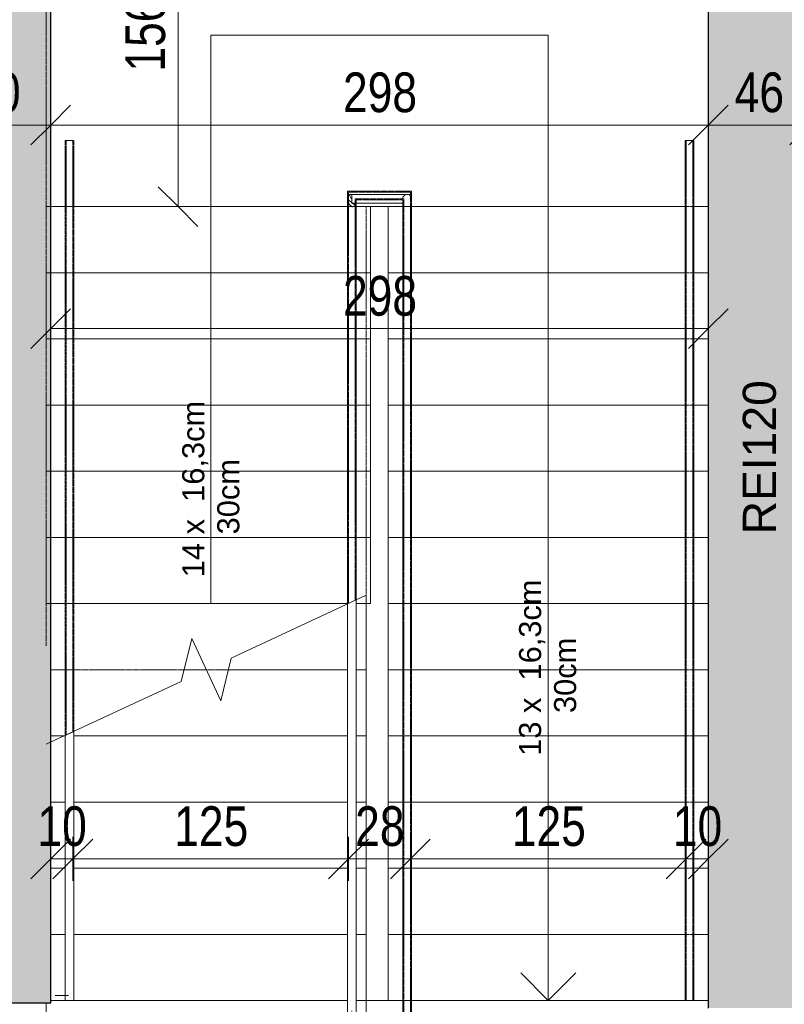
# Model space of a CAD drawing. Header units: centimetres. Extents: x 14786 to 20326, y -10865 to -8494.
# Tile 11 of 23: x 16483 to 16829, y -9397 to -8951. Entities that reach past the tile are written whole.
import ezdxf

# ---------------------------------------------------------------- set-up
doc = ezdxf.new("R2010")
doc.units = ezdxf.units.CM
doc.linetypes.add('Ponad', pattern=[0.396875, 0.238125, -0.15875])
for name, color, linetype, lineweight in [('A-ANNO-DIMS', 211, 'Continuous', 9), ('A-ANNO-DIMS-100', 211, 'Continuous', 9), ('A-DETL-THIN', 151, 'Continuous', 9), ('A-FLOR', 192, 'Continuous', 9), ('A-FLOR-HRAL', 11, 'Continuous', 9), ('A-FLOR-HRAL-MBND', 5, 'Ponad', 9), ('A-WALL', 113, 'Continuous', 9), ('A-WALL-PATT', 111, 'Continuous', 25), ('G-ANNO-TEXT', 231, 'Continuous', 9), ('S-STRS', 31, 'Continuous', 9), ('S-STRS-ANNO', 31, 'Continuous', 9), ('S-STRS-MBND', 31, 'Ponad', 9)]:
    doc.layers.add(name, color=color, linetype=linetype, lineweight=lineweight)
doc.styles.add('Arial_1', font='arial.ttf', dxfattribs={"height": 15})
doc.styles.add('Arial_2', font='arial.ttf', dxfattribs={"width": 0.8, "height": 18})
doc.styles.add('Arial_3', font='arial.ttf', dxfattribs={"height": 10})
doc.dimstyles.new('Przekątna_-_1_8_mm_Arial', dxfattribs={"dimscale": 30.48, "dimtxt": 18.364669, "dimasz": 0.590551, "dimexe": 0.328084, "dimexo": 0.0625, "dimgap": 0.016404, "dimtad": 1, "dimdec": 0, "dimdsep": 46, "dimtxsty": 'Arial_2', "dimblk1": 'OBLIQUE', "dimblk2": 'OBLIQUE', "dimsah": 1, "dimcen": 0.09, "dimazin": 0, "dimtfac": 1, "dimtdec": 4, "dimtix": 1, "dimtmove": 0, "dimatfit": 3, "dimfxl": 0.328084, "dimfxlon": 1, "dimtvp": 1, "dimtolj": 1, "dimtzin": 0, "dimarcsym": 2})

# ---------------------------------------------------------------- blocks, each defined once
blk = doc.blocks.new('Poręcz - Poręcz-703287-3_Poziom parteru')
at = {"layer": 'A-FLOR-HRAL-MBND'}
for p, q in [((16631.58, -9029.17), (16659.66, -9029.17)), ((16631.58, -9035.71), (16631.58, -9029.17)), ((16631.58, -9029.17), (16659.66, -9029.17)), ((16631.58, -9035.71), (16631.58, -9029.17)), ((16631.58, -9029.17), (16659.66, -9029.17)), ((16631.58, -9035.71), (16631.58, -9029.17)), ((16631.58, -9029.17), (16659.66, -9029.17)), ((16631.58, -9035.71), (16631.58, -9029.17)), ((16659.66, -9029.17), (16659.66, -9395.71)), ((16659.66, -9029.17), (16659.66, -9395.71)), ((16659.66, -9029.17), (16659.66, -9395.71)), ((16659.66, -9029.17), (16659.66, -9395.71)), ((16631.58, -9215.66), (16631.58, -9035.71)), ((16631.58, -9215.66), (16631.58, -9035.71)), ((16631.58, -9215.66), (16631.58, -9035.71)), ((16631.58, -9215.66), (16631.58, -9035.71)), ((16634.58, -9032.17), (16656.66, -9032.17)), ((16634.58, -9035.71), (16634.58, -9032.17)), ((16634.58, -9032.17), (16656.66, -9032.17)), ((16634.58, -9035.71), (16634.58, -9032.17)), ((16634.58, -9032.17), (16656.66, -9032.17)), ((16634.58, -9035.71), (16634.58, -9032.17)), ((16634.58, -9032.17), (16656.66, -9032.17)), ((16634.58, -9035.71), (16634.58, -9032.17)), ((16634.58, -9214.26), (16634.58, -9035.71)), ((16634.58, -9214.26), (16634.58, -9035.71)), ((16634.58, -9214.26), (16634.58, -9035.71)), ((16634.58, -9214.26), (16634.58, -9035.71)), ((16656.66, -9032.17), (16656.66, -9395.71)), ((16656.66, -9032.17), (16656.66, -9395.71)), ((16656.66, -9032.17), (16656.66, -9395.71)), ((16656.66, -9032.17), (16656.66, -9395.71)), ((16656.66, -9395.71), (16656.66, -9426.75)), ((16656.66, -9395.71), (16656.66, -9426.75)), ((16656.66, -9395.71), (16656.66, -9426.75)), ((16656.66, -9395.71), (16656.66, -9426.75)), ((16659.66, -9395.71), (16659.66, -9429.75)), ((16659.66, -9395.71), (16659.66, -9429.75)), ((16659.66, -9395.71), (16659.66, -9429.75)), ((16659.66, -9395.71), (16659.66, -9429.75)), ((16635.62, -9429.75), (16635.62, -9426.75)), ((16656.66, -9426.75), (16635.62, -9426.75)), ((16635.62, -9429.75), (16635.62, -9426.75)), ((16656.66, -9426.75), (16635.62, -9426.75)), ((16635.62, -9429.75), (16635.62, -9426.75)), ((16656.66, -9426.75), (16635.62, -9426.75)), ((16635.62, -9429.75), (16635.62, -9426.75)), ((16656.66, -9426.75), (16635.62, -9426.75)), ((16659.66, -9429.75), (16635.62, -9429.75)), ((16659.66, -9429.75), (16635.62, -9429.75)), ((16659.66, -9429.75), (16635.62, -9429.75)), ((16659.66, -9429.75), (16635.62, -9429.75))]:
    blk.add_line(p, q, dxfattribs=at)
blk = doc.blocks.new('Poręcz - Poręcz-703291-3_Poziom parteru')
at = {"layer": 'A-FLOR-HRAL-MBND'}
for p, q in [((16503.66, -9005.71), (16506.66, -9005.71)), ((16503.66, -9035.71), (16503.66, -9005.71)), ((16503.66, -9005.71), (16506.66, -9005.71)), ((16503.66, -9035.71), (16503.66, -9005.71)), ((16503.66, -9005.71), (16506.66, -9005.71)), ((16503.66, -9035.71), (16503.66, -9005.71)), ((16503.66, -9005.71), (16506.66, -9005.71)), ((16503.66, -9035.71), (16503.66, -9005.71)), ((16506.66, -9035.71), (16506.66, -9005.71)), ((16506.66, -9035.71), (16506.66, -9005.71)), ((16506.66, -9035.71), (16506.66, -9005.71)), ((16506.66, -9035.71), (16506.66, -9005.71)), ((16503.66, -9275.31), (16503.66, -9035.71)), ((16503.66, -9275.31), (16503.66, -9035.71)), ((16503.66, -9275.31), (16503.66, -9035.71)), ((16503.66, -9275.31), (16503.66, -9035.71)), ((16506.66, -9273.91), (16506.66, -9035.71)), ((16506.66, -9273.91), (16506.66, -9035.71)), ((16506.66, -9273.91), (16506.66, -9035.71)), ((16506.66, -9273.91), (16506.66, -9035.71))]:
    blk.add_line(p, q, dxfattribs=at)
blk = doc.blocks.new('Typ poręczy górnej - Górna poręcz_wewnętrzny_-703303-3_Poziom parteru')
at = {"layer": 'A-FLOR-HRAL'}
for p, q in [((16631.08, -9396.3), (16631.08, -9425.71)), ((16635.08, -9425.71), (16635.08, -9396.3)), ((16632.87, -9400.46), (16633.29, -9400.46))]:
    blk.add_line(p, q, dxfattribs=at)
at = {"layer": 'A-FLOR-HRAL', "flags": 128}
blk.add_lwpolyline([(16633.29, -9425.71), (16633.08, -9425.71), (16632.88, -9425.71)], dxfattribs=at)
blk = doc.blocks.new('Typ poręczy górnej - Górna poręcz_wewnętrzny_-V14-3_Poziom parteru')
at = {"layer": 'A-FLOR-HRAL', "linetype": 'Ponad'}
for p, q in [((16631.08, -9028.67), (16660.16, -9028.67)), ((16631.08, -9035.71), (16631.08, -9028.67)), ((16660.16, -9028.67), (16660.16, -9395.71)), ((16631.08, -9215.89), (16631.08, -9035.71)), ((16635.08, -9032.67), (16656.16, -9032.67)), ((16635.08, -9035.71), (16635.08, -9032.67)), ((16635.08, -9214.02), (16635.08, -9035.71)), ((16656.16, -9032.67), (16656.16, -9395.71)), ((16656.16, -9395.71), (16656.16, -9426.25)), ((16660.16, -9395.71), (16660.16, -9430.25)), ((16635.62, -9430.25), (16635.62, -9426.25)), ((16656.16, -9426.25), (16635.62, -9426.25)), ((16660.16, -9430.25), (16635.62, -9430.25))]:
    blk.add_line(p, q, dxfattribs=at)
at = {"layer": 'A-FLOR-HRAL'}
for p, q in [((16635.08, -9214.02), (16631.08, -9215.89)), ((16635.08, -9425.71), (16635.08, -9214.02)), ((16631.08, -9425.71), (16631.08, -9215.89)), ((16631.08, -9425.71), (16635.08, -9425.71))]:
    blk.add_line(p, q, dxfattribs=at)
blk = doc.blocks.new('Typ poręczy górnej - Górna poręcz_wewnętrzny_-703317-3_Poziom parteru')
at = {"layer": 'A-FLOR-HRAL', "linetype": 'Ponad'}
for p, q in [((16503.16, -9005.71), (16507.16, -9005.71)), ((16503.16, -9035.71), (16503.16, -9005.71)), ((16507.16, -9035.71), (16507.16, -9005.71)), ((16503.16, -9275.54), (16503.16, -9035.71)), ((16507.16, -9273.67), (16507.16, -9035.71))]:
    blk.add_line(p, q, dxfattribs=at)
at = {"layer": 'A-FLOR-HRAL'}
for p, q in [((16507.16, -9273.67), (16503.16, -9275.54)), ((16503.16, -9395.71), (16503.16, -9275.54)), ((16507.16, -9395.71), (16507.16, -9273.67)), ((16503.16, -9395.71), (16507.16, -9395.71))]:
    blk.add_line(p, q, dxfattribs=at)
blk = doc.blocks.new('Poręcz - Poręcz-704087-3_Poziom parteru')
at = {"layer": 'A-FLOR-HRAL'}
for p, q in [((16631.58, -9030.67), (16632.1, -9030.67)), ((16631.58, -9032.81), (16631.58, -9030.67)), ((16634.58, -9035.44), (16634.58, -9034.17))]:
    blk.add_line(p, q, dxfattribs=at)
blk = doc.blocks.new('Typ poręczy górnej - Górna poręcz_wewnętrzny_-704103-3_Poziom parteru')
at = {"layer": 'A-FLOR-HRAL'}
for p, q in [((16658.16, -9030.17), (16632.29, -9030.17)), ((16631.08, -9033), (16631.08, -9215.71)), ((16635.8, -9034.17), (16656.16, -9034.17)), ((16656.16, -9032.17), (16656.16, -9395.71)), ((16660.16, -9395.71), (16660.16, -9032.17)), ((16635.08, -9214.02), (16635.08, -9036.5))]:
    blk.add_line(p, q, dxfattribs=at)
at = {"layer": 'A-FLOR-HRAL', "flags": 128}
for points in [[(16633.29, -9032.41), (16633.08, -9032.17), (16632.66, -9031.66), (16632.34, -9031.17), (16632.13, -9030.76), (16632.05, -9030.44), (16632.1, -9030.24), (16632.29, -9030.17)], [(16658.16, -9030.17), (16657.64, -9030.24), (16657.16, -9030.44), (16656.75, -9030.76), (16656.43, -9031.17), (16656.23, -9031.66), (16656.16, -9032.17)], [(16656.16, -9032.17), (16656.23, -9031.66), (16656.43, -9031.17), (16656.75, -9030.76), (16657.16, -9030.44), (16657.64, -9030.24), (16658.16, -9030.17), (16658.68, -9030.24), (16659.16, -9030.44), (16659.58, -9030.76)], [(16659.58, -9030.76), (16659.16, -9030.44), (16658.68, -9030.24), (16658.16, -9030.17)], [(16633.08, -9033.79), (16632.56, -9033.37), (16632.08, -9033.04), (16631.67, -9032.83), (16631.35, -9032.75), (16631.15, -9032.81), (16631.08, -9033)], [(16631.08, -9033), (16631.15, -9033.31), (16631.35, -9033.72), (16631.67, -9034.19), (16632.08, -9034.71), (16632.56, -9035.23), (16633.08, -9035.71), (16633.29, -9035.89)], [(16634.77, -9035.72), (16634.5, -9035.31), (16634.08, -9034.79), (16633.6, -9034.27)], [(16658.37, -9395.71), (16658.16, -9395.71), (16657.96, -9395.71)]]:
    blk.add_lwpolyline(points, dxfattribs=at)
blk = doc.blocks.new('Typ poręczy górnej - Górna poręcz_wewnętrzny_-V15-3_Poziom parteru')
at = {"layer": 'A-FLOR-HRAL'}
for p, q in [((16633.08, -9030.17), (16633.08, -9034.17)), ((16633.08, -9030.17), (16660.16, -9030.17)), ((16660.16, -9030.17), (16660.16, -9395.71)), ((16631.08, -9035.71), (16635.08, -9035.71)), ((16631.08, -9215.71), (16631.08, -9035.71)), ((16633.08, -9034.17), (16656.16, -9034.17)), ((16635.08, -9214.02), (16635.08, -9035.71)), ((16656.16, -9034.17), (16656.16, -9395.71)), ((16631.08, -9215.71), (16631.46, -9215.71)), ((16660.16, -9395.71), (16656.16, -9395.71))]:
    blk.add_line(p, q, dxfattribs=at)
blk = doc.blocks.new('Typ poręczy górnej - Górna poręcz_wewnętrzny_-704117-3_Poziom parteru')
at = {"layer": 'A-FLOR-HRAL'}
for p, q in [((16784.08, -9005.71), (16784.08, -9036.68)), ((16788.08, -9036.68), (16788.08, -9005.71)), ((16784.08, -9036.68), (16784.08, -9395.71)), ((16788.08, -9395.71), (16788.08, -9036.68))]:
    blk.add_line(p, q, dxfattribs=at)
at = {"layer": 'A-FLOR-HRAL', "flags": 128}
for points in [[(16785.88, -9005.71), (16786.08, -9005.71), (16786.29, -9005.71)], [(16786.29, -9395.71), (16786.08, -9395.71), (16785.88, -9395.71)]]:
    blk.add_lwpolyline(points, dxfattribs=at)
blk = doc.blocks.new('Typ poręczy górnej - Górna poręcz_wewnętrzny_-V16-3_Poziom parteru')
at = {"layer": 'A-FLOR-HRAL'}
for p, q in [((16788.08, -9005.71), (16784.08, -9005.71)), ((16784.08, -9005.71), (16784.08, -9395.71)), ((16788.08, -9005.71), (16788.08, -9395.71)), ((16788.08, -9395.71), (16784.08, -9395.71))]:
    blk.add_line(p, q, dxfattribs=at)
blk = doc.blocks.new('Poręcz - Poręcz-712260-3_Poziom parteru')
at = {"layer": 'A-FLOR-HRAL-MBND'}
for p, q in [((16784.58, -9005.71), (16784.58, -9035.71)), ((16784.58, -9005.71), (16784.58, -9035.71)), ((16784.58, -9005.71), (16784.58, -9035.71)), ((16784.58, -9005.71), (16784.58, -9035.71)), ((16787.58, -9005.71), (16787.58, -9035.71)), ((16787.58, -9005.71), (16787.58, -9035.71)), ((16787.58, -9005.71), (16787.58, -9035.71)), ((16787.58, -9005.71), (16787.58, -9035.71)), ((16784.58, -9035.71), (16784.58, -9395.71)), ((16784.58, -9035.71), (16784.58, -9395.71)), ((16784.58, -9035.71), (16784.58, -9395.71)), ((16784.58, -9035.71), (16784.58, -9395.71)), ((16787.58, -9035.71), (16787.58, -9395.71)), ((16787.58, -9035.71), (16787.58, -9395.71)), ((16787.58, -9035.71), (16787.58, -9395.71)), ((16787.58, -9035.71), (16787.58, -9395.71)), ((16787.58, -9395.71), (16784.58, -9395.71)), ((16787.58, -9395.71), (16784.58, -9395.71)), ((16787.58, -9395.71), (16784.58, -9395.71)), ((16787.58, -9395.71), (16784.58, -9395.71))]:
    blk.add_line(p, q, dxfattribs=at)
blk = doc.blocks.new('DIMBLOCK22-3_Poziom parteru')
at = {"layer": 'A-ANNO-DIMS-100'}
for p, q in [((16446.62, -8998.76), (16446.62, -8988.76)), ((16446.62, -8998.76), (16455.62, -8989.76)), ((16496.62, -8998.76), (16496.62, -8988.76)), ((16496.62, -8998.76), (16505.62, -8989.76)), ((16446.62, -8998.76), (16437.62, -9007.76)), ((16446.62, -8998.76), (16496.62, -8998.76)), ((16446.62, -8998.76), (16446.62, -9008.76)), ((16496.62, -8998.76), (16487.62, -9007.76)), ((16496.62, -8998.76), (16496.62, -9008.76))]:
    blk.add_line(p, q, dxfattribs=at)
at = {"layer": 'A-ANNO-DIMS-100', "color": 0, "insert": (16460.6, -8974.89), "char_height": 18, "width": 26.4451, "attachment_point": 1, "line_spacing_factor": 0.941778, "style": 'Arial_2'}
blk.add_mtext('50', dxfattribs=at)
blk = doc.blocks.new('_Oblique')
at = {"color": 0, "linetype": 'ByBlock', "lineweight": -2}
blk.add_line((-0.5, -0.5), (0.5, 0.5), dxfattribs=at)
blk = doc.blocks.new('DIMBLOCK23-3_Poziom parteru')
at = {"layer": 'A-ANNO-DIMS-100'}
for p, q in [((16496.62, -8998.76), (16496.62, -8988.76)), ((16496.62, -8998.76), (16505.62, -8989.76)), ((16794.62, -8998.76), (16794.62, -8988.76)), ((16794.62, -8998.76), (16803.62, -8989.76)), ((16496.62, -8998.76), (16487.62, -9007.76)), ((16496.62, -8998.76), (16794.62, -8998.76)), ((16496.62, -8998.76), (16496.62, -9008.76)), ((16794.62, -8998.76), (16785.62, -9007.76)), ((16794.62, -8998.76), (16794.62, -9008.76))]:
    blk.add_line(p, q, dxfattribs=at)
at = {"layer": 'A-ANNO-DIMS-100', "color": 0, "insert": (16629.09, -8974.89), "char_height": 18, "width": 39.6677, "attachment_point": 1, "line_spacing_factor": 0.941778, "style": 'Arial_2'}
blk.add_mtext('298', dxfattribs=at)
blk = doc.blocks.new('DIMBLOCK24-3_Poziom parteru')
at = {"layer": 'A-ANNO-DIMS-100'}
for p, q in [((16794.62, -8998.76), (16794.62, -8988.76)), ((16794.62, -8998.76), (16803.62, -8989.76)), ((16840.62, -8998.76), (16840.62, -8988.76)), ((16840.62, -8998.76), (16849.62, -8989.76)), ((16794.62, -8998.76), (16785.62, -9007.76)), ((16794.62, -8998.76), (16840.62, -8998.76)), ((16794.62, -8998.76), (16794.62, -9008.76)), ((16840.62, -8998.76), (16831.62, -9007.76)), ((16840.62, -8998.76), (16840.62, -9008.76))]:
    blk.add_line(p, q, dxfattribs=at)
at = {"layer": 'A-ANNO-DIMS-100', "color": 0, "insert": (16806.6, -8974.89), "char_height": 18, "width": 26.4451, "attachment_point": 1, "line_spacing_factor": 0.941778, "style": 'Arial_2'}
blk.add_mtext('46', dxfattribs=at)
blk = doc.blocks.new('DIMBLOCK197-3_Poziom parteru')
at = {"layer": 'A-ANNO-DIMS-100'}
for p, q in [((16496.62, -9091.03), (16496.62, -9081.03)), ((16496.62, -9091.03), (16505.62, -9082.03)), ((16794.62, -9091.03), (16794.62, -9081.03)), ((16794.62, -9091.03), (16803.62, -9082.03)), ((16496.62, -9091.03), (16487.62, -9100.03)), ((16496.62, -9091.03), (16794.62, -9091.03)), ((16496.62, -9091.03), (16496.62, -9101.03)), ((16794.62, -9091.03), (16785.62, -9100.03)), ((16794.62, -9091.03), (16794.62, -9101.03))]:
    blk.add_line(p, q, dxfattribs=at)
at = {"layer": 'A-ANNO-DIMS-100', "color": 0, "insert": (16629.09, -9067.16), "char_height": 18, "width": 39.6677, "attachment_point": 1, "line_spacing_factor": 0.941778, "style": 'Arial_2'}
blk.add_mtext('298', dxfattribs=at)
blk = doc.blocks.new('DIMBLOCK198-3_Poziom parteru')
at = {"layer": 'A-ANNO-DIMS-100'}
for p, q in [((16496.62, -9331.48), (16496.62, -9321.48)), ((16506.66, -9331.48), (16506.66, -9321.48)), ((16496.62, -9331.48), (16505.62, -9322.48)), ((16506.66, -9331.48), (16515.66, -9322.48)), ((16496.62, -9331.48), (16487.62, -9340.48)), ((16496.62, -9331.48), (16506.66, -9331.48)), ((16496.62, -9331.48), (16496.62, -9341.48)), ((16506.66, -9331.48), (16497.66, -9340.48)), ((16506.66, -9331.48), (16506.66, -9341.48))]:
    blk.add_line(p, q, dxfattribs=at)
at = {"layer": 'A-ANNO-DIMS-100', "color": 0, "insert": (16490.62, -9307.62), "char_height": 18, "width": 26.4451, "attachment_point": 1, "line_spacing_factor": 0.941778, "style": 'Arial_2'}
blk.add_mtext('10', dxfattribs=at)
blk = doc.blocks.new('DIMBLOCK199-3_Poziom parteru')
at = {"layer": 'A-ANNO-DIMS-100'}
for p, q in [((16506.66, -9331.48), (16506.66, -9321.48)), ((16631.58, -9331.48), (16631.58, -9321.48)), ((16506.66, -9331.48), (16515.66, -9322.48)), ((16631.58, -9331.48), (16640.58, -9322.48)), ((16506.66, -9331.48), (16497.66, -9340.48)), ((16506.66, -9331.48), (16631.58, -9331.48)), ((16506.66, -9331.48), (16506.66, -9341.48)), ((16631.58, -9331.48), (16622.58, -9340.48)), ((16631.58, -9331.48), (16631.58, -9341.48))]:
    blk.add_line(p, q, dxfattribs=at)
at = {"layer": 'A-ANNO-DIMS-100', "color": 0, "insert": (16552.59, -9307.62), "char_height": 18, "width": 39.6677, "attachment_point": 1, "line_spacing_factor": 0.941778, "style": 'Arial_2'}
blk.add_mtext('125', dxfattribs=at)
blk = doc.blocks.new('DIMBLOCK200-3_Poziom parteru')
at = {"layer": 'A-ANNO-DIMS-100'}
for p, q in [((16631.58, -9331.48), (16631.58, -9321.48)), ((16659.66, -9331.48), (16659.66, -9321.48)), ((16631.58, -9331.48), (16640.58, -9322.48)), ((16659.66, -9331.48), (16668.66, -9322.48)), ((16631.58, -9331.48), (16622.58, -9340.48)), ((16631.58, -9331.48), (16659.66, -9331.48)), ((16631.58, -9331.48), (16631.58, -9341.48)), ((16659.66, -9331.48), (16650.66, -9340.48)), ((16659.66, -9331.48), (16659.66, -9341.48))]:
    blk.add_line(p, q, dxfattribs=at)
at = {"layer": 'A-ANNO-DIMS-100', "color": 0, "insert": (16634.6, -9307.62), "char_height": 18, "width": 26.4451, "attachment_point": 1, "line_spacing_factor": 0.941778, "style": 'Arial_2'}
blk.add_mtext('28', dxfattribs=at)
blk = doc.blocks.new('DIMBLOCK201-3_Poziom parteru')
at = {"layer": 'A-ANNO-DIMS-100'}
for p, q in [((16659.66, -9331.48), (16659.66, -9321.48)), ((16784.58, -9331.48), (16784.58, -9321.48)), ((16659.66, -9331.48), (16668.66, -9322.48)), ((16784.58, -9331.48), (16793.58, -9322.48)), ((16659.66, -9331.48), (16650.66, -9340.48)), ((16659.66, -9331.48), (16784.58, -9331.48)), ((16659.66, -9331.48), (16659.66, -9341.48)), ((16784.58, -9331.48), (16775.58, -9340.48)), ((16784.58, -9331.48), (16784.58, -9341.48))]:
    blk.add_line(p, q, dxfattribs=at)
at = {"layer": 'A-ANNO-DIMS-100', "color": 0, "insert": (16705.59, -9307.62), "char_height": 18, "width": 39.6677, "attachment_point": 1, "line_spacing_factor": 0.941778, "style": 'Arial_2'}
blk.add_mtext('125', dxfattribs=at)
blk = doc.blocks.new('DIMBLOCK202-3_Poziom parteru')
at = {"layer": 'A-ANNO-DIMS-100'}
for p, q in [((16784.58, -9331.48), (16784.58, -9321.48)), ((16794.62, -9331.48), (16794.62, -9321.48)), ((16784.58, -9331.48), (16793.58, -9322.48)), ((16794.62, -9331.48), (16803.62, -9322.48)), ((16784.58, -9331.48), (16775.58, -9340.48)), ((16784.58, -9331.48), (16794.62, -9331.48)), ((16784.58, -9331.48), (16784.58, -9341.48)), ((16794.62, -9331.48), (16785.62, -9340.48)), ((16794.62, -9331.48), (16794.62, -9341.48))]:
    blk.add_line(p, q, dxfattribs=at)
at = {"layer": 'A-ANNO-DIMS-100', "color": 0, "insert": (16778.58, -9307.62), "char_height": 18, "width": 26.4451, "attachment_point": 1, "line_spacing_factor": 0.941778, "style": 'Arial_2'}
blk.add_mtext('10', dxfattribs=at)
blk = doc.blocks.new('DIMBLOCK203-3_Poziom parteru')
at = {"layer": 'A-ANNO-DIMS-100'}
for p, q in [((16554.34, -8880.21), (16545.34, -8871.21)), ((16554.34, -8880.21), (16544.34, -8880.21)), ((16554.34, -9035.71), (16554.34, -8880.21)), ((16554.34, -8880.21), (16563.34, -8889.21)), ((16554.34, -8880.21), (16564.34, -8880.21)), ((16554.34, -9035.71), (16545.34, -9026.71)), ((16554.34, -9035.71), (16544.34, -9035.71)), ((16554.34, -9035.71), (16563.34, -9044.71)), ((16554.34, -9035.71), (16564.34, -9035.71))]:
    blk.add_line(p, q, dxfattribs=at)
at = {"layer": 'A-ANNO-DIMS-100', "color": 0, "insert": (16530.47, -8974.49), "char_height": 18, "width": 39.6677, "attachment_point": 1, "rotation": 90, "line_spacing_factor": 0.941778, "style": 'Arial_2'}
blk.add_mtext('156', dxfattribs=at)

msp = doc.modelspace()

# ---------------------------------------------------------------- hatches: boundary and pattern name
at = {"layer": 'A-WALL-PATT', "lineweight": 9}
msp.add_hatch(color=256, dxfattribs=at).paths.add_polyline_path([(16446.62, -9396.71), (16496.62, -9396.71), (16496.62, -8880.71), (16446.62, -8880.71), (16446.62, -9226.94)])
h = msp.add_hatch(color=256, dxfattribs=at)
h.paths.add_polyline_path([(16810.94, -10415.49), (16840.62, -10415.49), (16840.62, -9559.1), (16794.62, -9559.1), (16794.62, -10415.49)])
h.paths.add_polyline_path([(16834.7, -9399.1), (16840.62, -9399.1), (16840.62, -8917.71), (16794.62, -8917.71), (16794.62, -9399.1), (16829.6, -9399.1)])

# ---------------------------------------------------------------- linework, layer by layer
at = {"layer": 'A-DETL-THIN'}
msp.add_line((16504.62, -9393.49), (16498.62, -9393.49), dxfattribs=at)
at = {"layer": 'A-FLOR'}
for p, q in [((16656.16, -9395.71), (16639.62, -9395.71)), ((16784.08, -9395.71), (16660.16, -9395.71)), ((16794.62, -9395.71), (16788.08, -9395.71))]:
    msp.add_line(p, q, dxfattribs=at)
at = {"layer": 'A-WALL', "lineweight": 25}
for p, q in [((16496.62, -9396.71), (16496.62, -8880.71)), ((16794.62, -8880.71), (16794.62, -9399.1)), ((16446.62, -9396.71), (16496.62, -9396.71))]:
    msp.add_line(p, q, dxfattribs=at)
at = {"layer": 'S-STRS'}
for p, q in [((16496.62, -9035.71), (16631.08, -9035.71)), ((16635.08, -9035.71), (16641.62, -9035.71)), ((16641.62, -9035.71), (16649.62, -9035.71)), ((16641.62, -9065.71), (16641.62, -9035.71)), ((16656.16, -9035.71), (16649.62, -9035.71)), ((16649.62, -9035.71), (16649.62, -9065.71)), ((16784.08, -9035.71), (16660.16, -9035.71)), ((16794.62, -9035.71), (16788.08, -9035.71)), ((16496.62, -9065.71), (16631.08, -9065.71)), ((16635.08, -9065.71), (16641.62, -9065.71)), ((16641.62, -9095.71), (16641.62, -9065.71)), ((16649.62, -9065.71), (16649.62, -9095.71)), ((16656.16, -9065.71), (16649.62, -9065.71)), ((16784.08, -9065.71), (16660.16, -9065.71)), ((16794.62, -9065.71), (16788.08, -9065.71)), ((16496.62, -9095.71), (16631.08, -9095.71)), ((16635.08, -9095.71), (16641.62, -9095.71)), ((16641.62, -9125.71), (16641.62, -9095.71)), ((16649.62, -9095.71), (16649.62, -9125.71)), ((16656.16, -9095.71), (16649.62, -9095.71)), ((16784.08, -9095.71), (16660.16, -9095.71)), ((16794.62, -9095.71), (16788.08, -9095.71)), ((16496.62, -9125.71), (16631.08, -9125.71)), ((16635.08, -9125.71), (16641.62, -9125.71)), ((16641.62, -9155.71), (16641.62, -9125.71)), ((16649.62, -9125.71), (16649.62, -9155.71)), ((16656.16, -9125.71), (16649.62, -9125.71)), ((16784.08, -9125.71), (16660.16, -9125.71)), ((16794.62, -9125.71), (16788.08, -9125.71)), ((16496.62, -9155.71), (16631.08, -9155.71)), ((16635.08, -9155.71), (16641.62, -9155.71)), ((16641.62, -9185.71), (16641.62, -9155.71)), ((16649.62, -9155.71), (16649.62, -9185.71)), ((16656.16, -9155.71), (16649.62, -9155.71)), ((16784.08, -9155.71), (16660.16, -9155.71)), ((16794.62, -9155.71), (16788.08, -9155.71)), ((16496.62, -9185.71), (16631.08, -9185.71)), ((16635.08, -9185.71), (16641.62, -9185.71)), ((16641.62, -9215.71), (16641.62, -9185.71)), ((16649.62, -9185.71), (16649.62, -9215.71)), ((16656.16, -9185.71), (16649.62, -9185.71)), ((16784.08, -9185.71), (16660.16, -9185.71)), ((16794.62, -9185.71), (16788.08, -9185.71)), ((16639.62, -9215.71), (16639.62, -9211.91)), ((16496.62, -9215.71), (16631.08, -9215.71)), ((16635.08, -9215.71), (16639.62, -9215.71)), ((16639.62, -9245.71), (16639.62, -9215.71)), ((16639.62, -9215.71), (16641.62, -9215.71)), ((16649.62, -9215.71), (16649.62, -9245.71)), ((16656.16, -9215.71), (16649.62, -9215.71)), ((16784.08, -9215.71), (16660.16, -9215.71)), ((16794.62, -9215.71), (16788.08, -9215.71)), ((16557.08, -9245.71), (16567.12, -9245.71)), ((16577.17, -9245.71), (16631.08, -9245.71)), ((16635.08, -9245.71), (16639.62, -9245.71)), ((16639.62, -9275.71), (16639.62, -9245.71)), ((16649.62, -9245.71), (16649.62, -9275.71)), ((16656.16, -9245.71), (16649.62, -9245.71)), ((16784.08, -9245.71), (16660.16, -9245.71)), ((16794.62, -9245.71), (16788.08, -9245.71)), ((16502.79, -9275.71), (16503.16, -9275.71)), ((16507.16, -9275.71), (16631.08, -9275.71)), ((16635.08, -9275.71), (16639.62, -9275.71)), ((16639.62, -9305.71), (16639.62, -9275.71)), ((16649.62, -9275.71), (16649.62, -9305.71)), ((16656.16, -9275.71), (16649.62, -9275.71)), ((16784.08, -9275.71), (16660.16, -9275.71)), ((16794.62, -9275.71), (16788.08, -9275.71)), ((16496.62, -9305.71), (16503.16, -9305.71)), ((16507.16, -9305.71), (16631.08, -9305.71)), ((16635.08, -9305.71), (16639.62, -9305.71)), ((16639.62, -9335.71), (16639.62, -9305.71)), ((16649.62, -9305.71), (16649.62, -9335.71)), ((16656.16, -9305.71), (16649.62, -9305.71)), ((16784.08, -9305.71), (16660.16, -9305.71)), ((16794.62, -9305.71), (16788.08, -9305.71)), ((16496.62, -9335.71), (16503.16, -9335.71)), ((16507.16, -9335.71), (16631.08, -9335.71)), ((16635.08, -9335.71), (16639.62, -9335.71)), ((16639.62, -9365.71), (16639.62, -9335.71)), ((16649.62, -9335.71), (16649.62, -9365.71)), ((16656.16, -9335.71), (16649.62, -9335.71)), ((16784.08, -9335.71), (16660.16, -9335.71)), ((16794.62, -9335.71), (16788.08, -9335.71)), ((16496.62, -9365.71), (16503.16, -9365.71)), ((16507.16, -9365.71), (16631.08, -9365.71)), ((16635.08, -9365.71), (16639.62, -9365.71)), ((16639.62, -9395.71), (16639.62, -9365.71)), ((16649.62, -9365.71), (16649.62, -9395.71)), ((16656.16, -9365.71), (16649.62, -9365.71)), ((16784.08, -9365.71), (16660.16, -9365.71)), ((16794.62, -9365.71), (16788.08, -9365.71)), ((16494.62, -9425.71), (16494.62, -9396.71)), ((16496.62, -9395.71), (16503.16, -9395.71)), ((16507.16, -9395.71), (16631.08, -9395.71)), ((16635.08, -9395.71), (16639.62, -9395.71)), ((16639.62, -9425.71), (16639.62, -9395.71)), ((16656.16, -9395.71), (16649.62, -9395.71)), ((16784.08, -9395.71), (16660.16, -9395.71)), ((16794.62, -9395.71), (16788.08, -9395.71))]:
    msp.add_line(p, q, dxfattribs=at)
at = {"layer": 'S-STRS', "linetype": 'Ponad'}
for p, q in [((16496.62, -9035.71), (16631.08, -9035.71)), ((16635.08, -9035.71), (16641.62, -9035.71)), ((16656.16, -9035.71), (16649.62, -9035.71)), ((16784.08, -9035.71), (16660.16, -9035.71)), ((16794.62, -9035.71), (16788.08, -9035.71)), ((16496.62, -9065.71), (16631.08, -9065.71)), ((16635.08, -9065.71), (16641.62, -9065.71)), ((16656.16, -9065.71), (16649.62, -9065.71)), ((16784.08, -9065.71), (16660.16, -9065.71)), ((16794.62, -9065.71), (16788.08, -9065.71)), ((16496.62, -9095.71), (16631.08, -9095.71)), ((16635.08, -9095.71), (16641.62, -9095.71)), ((16656.16, -9095.71), (16649.62, -9095.71)), ((16784.08, -9095.71), (16660.16, -9095.71)), ((16794.62, -9095.71), (16788.08, -9095.71)), ((16496.62, -9125.71), (16631.08, -9125.71)), ((16635.08, -9125.71), (16641.62, -9125.71)), ((16656.16, -9125.71), (16649.62, -9125.71)), ((16784.08, -9125.71), (16660.16, -9125.71)), ((16794.62, -9125.71), (16788.08, -9125.71)), ((16496.62, -9155.71), (16631.08, -9155.71)), ((16635.08, -9155.71), (16641.62, -9155.71)), ((16656.16, -9155.71), (16649.62, -9155.71)), ((16784.08, -9155.71), (16660.16, -9155.71)), ((16794.62, -9155.71), (16788.08, -9155.71)), ((16496.62, -9185.71), (16631.08, -9185.71)), ((16635.08, -9185.71), (16641.62, -9185.71)), ((16656.16, -9185.71), (16649.62, -9185.71)), ((16784.08, -9185.71), (16660.16, -9185.71)), ((16794.62, -9185.71), (16788.08, -9185.71)), ((16496.62, -9215.71), (16631.08, -9215.71)), ((16635.08, -9215.71), (16639.62, -9215.71)), ((16639.62, -9215.71), (16641.62, -9215.71)), ((16656.16, -9215.71), (16649.62, -9215.71)), ((16784.08, -9215.71), (16660.16, -9215.71)), ((16794.62, -9215.71), (16788.08, -9215.71)), ((16557.08, -9245.71), (16567.12, -9245.71)), ((16577.17, -9245.71), (16631.08, -9245.71)), ((16635.08, -9245.71), (16639.62, -9245.71)), ((16656.16, -9245.71), (16649.62, -9245.71)), ((16784.08, -9245.71), (16660.16, -9245.71)), ((16794.62, -9245.71), (16788.08, -9245.71)), ((16502.79, -9275.71), (16503.16, -9275.71)), ((16507.16, -9275.71), (16631.08, -9275.71)), ((16635.08, -9275.71), (16639.62, -9275.71)), ((16656.16, -9275.71), (16649.62, -9275.71)), ((16784.08, -9275.71), (16660.16, -9275.71)), ((16794.62, -9275.71), (16788.08, -9275.71)), ((16496.62, -9305.71), (16503.16, -9305.71)), ((16507.16, -9305.71), (16631.08, -9305.71)), ((16635.08, -9305.71), (16639.62, -9305.71)), ((16656.16, -9305.71), (16649.62, -9305.71)), ((16784.08, -9305.71), (16660.16, -9305.71)), ((16794.62, -9305.71), (16788.08, -9305.71)), ((16496.62, -9335.71), (16503.16, -9335.71)), ((16507.16, -9335.71), (16631.08, -9335.71)), ((16635.08, -9335.71), (16639.62, -9335.71)), ((16656.16, -9335.71), (16649.62, -9335.71)), ((16784.08, -9335.71), (16660.16, -9335.71)), ((16794.62, -9335.71), (16788.08, -9335.71)), ((16496.62, -9365.71), (16503.16, -9365.71)), ((16507.16, -9365.71), (16631.08, -9365.71)), ((16635.08, -9365.71), (16639.62, -9365.71)), ((16656.16, -9365.71), (16649.62, -9365.71)), ((16784.08, -9365.71), (16660.16, -9365.71)), ((16794.62, -9365.71), (16788.08, -9365.71)), ((16496.62, -9395.71), (16503.16, -9395.71)), ((16507.16, -9395.71), (16631.08, -9395.71)), ((16635.08, -9395.71), (16639.62, -9395.71))]:
    msp.add_line(p, q, dxfattribs=at)
at = {"layer": 'S-STRS-ANNO'}
for p, q in [((16569.12, -8957.96), (16722.12, -8957.96)), ((16569.12, -9035.71), (16569.12, -8957.96)), ((16722.12, -8957.96), (16722.12, -9035.71)), ((16569.12, -9065.71), (16569.12, -9035.71)), ((16722.12, -9035.71), (16722.12, -9065.71)), ((16569.12, -9095.71), (16569.12, -9065.71)), ((16722.12, -9065.71), (16722.12, -9095.71)), ((16569.12, -9125.71), (16569.12, -9095.71)), ((16722.12, -9095.71), (16722.12, -9125.71)), ((16569.12, -9155.71), (16569.12, -9125.71)), ((16722.12, -9125.71), (16722.12, -9155.71)), ((16569.12, -9185.71), (16569.12, -9155.71)), ((16722.12, -9155.71), (16722.12, -9185.71)), ((16569.12, -9215.71), (16569.12, -9185.71)), ((16722.12, -9185.71), (16722.12, -9215.71)), ((16722.12, -9215.71), (16722.12, -9245.71)), ((16722.12, -9245.71), (16722.12, -9275.71)), ((16722.12, -9275.71), (16722.12, -9305.71)), ((16722.12, -9305.71), (16722.12, -9335.71)), ((16722.12, -9335.71), (16722.12, -9365.71)), ((16722.12, -9365.71), (16722.12, -9395.71)), ((16722.12, -9395.71), (16709.62, -9383.21)), ((16722.12, -9395.71), (16734.62, -9383.21))]:
    msp.add_line(p, q, dxfattribs=at)
at = {"layer": 'S-STRS-MBND'}
for p, q in [((16494.62, -8875.71), (16494.62, -9035.71)), ((16794.62, -9035.71), (16794.62, -8875.71)), ((16494.62, -9035.71), (16639.62, -9035.71)), ((16494.62, -9234.81), (16494.62, -9035.71)), ((16494.62, -9035.71), (16639.62, -9035.71)), ((16639.62, -9035.71), (16649.62, -9035.71)), ((16639.62, -9211.91), (16639.62, -9035.71)), ((16794.62, -9035.71), (16649.62, -9035.71)), ((16649.62, -9035.71), (16649.62, -9395.71)), ((16794.62, -9035.71), (16649.62, -9035.71)), ((16794.62, -9035.71), (16794.62, -9395.71)), ((16494.62, -9065.71), (16639.62, -9065.71)), ((16494.62, -9065.71), (16639.62, -9065.71)), ((16794.62, -9065.71), (16649.62, -9065.71)), ((16794.62, -9065.71), (16649.62, -9065.71)), ((16494.62, -9095.71), (16639.62, -9095.71)), ((16494.62, -9095.71), (16639.62, -9095.71)), ((16794.62, -9095.71), (16649.62, -9095.71)), ((16794.62, -9095.71), (16649.62, -9095.71)), ((16494.62, -9125.71), (16639.62, -9125.71)), ((16494.62, -9125.71), (16639.62, -9125.71)), ((16794.62, -9125.71), (16649.62, -9125.71)), ((16794.62, -9125.71), (16649.62, -9125.71)), ((16494.62, -9155.71), (16639.62, -9155.71)), ((16494.62, -9155.71), (16639.62, -9155.71)), ((16794.62, -9155.71), (16649.62, -9155.71)), ((16794.62, -9155.71), (16649.62, -9155.71)), ((16494.62, -9185.71), (16639.62, -9185.71)), ((16494.62, -9185.71), (16639.62, -9185.71)), ((16794.62, -9185.71), (16649.62, -9185.71)), ((16794.62, -9185.71), (16649.62, -9185.71)), ((16494.62, -9215.71), (16631.46, -9215.71)), ((16494.62, -9215.71), (16631.46, -9215.71)), ((16794.62, -9215.71), (16649.62, -9215.71)), ((16794.62, -9215.71), (16649.62, -9215.71)), ((16496.62, -9245.71), (16557.08, -9245.71)), ((16496.62, -9245.71), (16557.08, -9245.71)), ((16567.12, -9245.71), (16577.17, -9245.71)), ((16567.12, -9245.71), (16577.17, -9245.71)), ((16794.62, -9245.71), (16649.62, -9245.71)), ((16794.62, -9245.71), (16649.62, -9245.71)), ((16496.62, -9275.71), (16502.79, -9275.71)), ((16496.62, -9275.71), (16502.79, -9275.71)), ((16794.62, -9275.71), (16649.62, -9275.71)), ((16794.62, -9275.71), (16649.62, -9275.71)), ((16794.62, -9305.71), (16649.62, -9305.71)), ((16794.62, -9305.71), (16649.62, -9305.71)), ((16794.62, -9335.71), (16649.62, -9335.71)), ((16794.62, -9335.71), (16649.62, -9335.71)), ((16794.62, -9365.71), (16649.62, -9365.71)), ((16794.62, -9365.71), (16649.62, -9365.71)), ((16794.62, -9395.71), (16649.62, -9395.71))]:
    msp.add_line(p, q, dxfattribs=at)
at = {"layer": 'S-STRS-MBND', "linetype": 'Continuous'}
for p, q in [((16639.62, -9211.91), (16578.45, -9240.43)), ((16560.52, -9231.55), (16555.79, -9251)), ((16573.73, -9259.88), (16560.52, -9231.55)), ((16578.45, -9240.43), (16573.73, -9259.88)), ((16555.79, -9251), (16494.62, -9279.52))]:
    msp.add_line(p, q, dxfattribs=at)

# ---------------------------------------------------------------- block references
at = {"layer": 'A-FLOR-HRAL'}
for name in ['Typ poręczy górnej - Górna poręcz_wewnętrzny_-703317-3_Poziom parteru', 'Poręcz - Poręcz-703291-3_Poziom parteru', 'Typ poręczy górnej - Górna poręcz_wewnętrzny_-704117-3_Poziom parteru', 'Typ poręczy górnej - Górna poręcz_wewnętrzny_-V16-3_Poziom parteru', 'Typ poręczy górnej - Górna poręcz_wewnętrzny_-V14-3_Poziom parteru', 'Typ poręczy górnej - Górna poręcz_wewnętrzny_-704103-3_Poziom parteru', 'Typ poręczy górnej - Górna poręcz_wewnętrzny_-V15-3_Poziom parteru', 'Poręcz - Poręcz-703287-3_Poziom parteru', 'Poręcz - Poręcz-704087-3_Poziom parteru', 'Typ poręczy górnej - Górna poręcz_wewnętrzny_-703303-3_Poziom parteru']:
    msp.add_blockref(name, (0, 0), dxfattribs=at)
at = {"layer": 'A-FLOR-HRAL-MBND'}
msp.add_blockref('Poręcz - Poręcz-712260-3_Poziom parteru', (0, 0), dxfattribs=at)

# ---------------------------------------------------------------- texts
at = {"layer": 'G-ANNO-TEXT', "color": 1, "insert": (16810.27, -9184.3), "char_height": 15, "width": 85.7806, "attachment_point": 1, "rotation": 90, "style": 'Arial_1'}
msp.add_mtext('REI120', dxfattribs=at)
at = {"layer": 'G-ANNO-TEXT', "color": 7, "char_height": 10, "attachment_point": 1, "rotation": 90, "style": 'Arial_3'}
for s, insert, width in [('14 x  16,3cm', (16556.23, -9203.75), 97.0042), ('     30cm', (16572.11, -9203.75), 64.9367), ('13 x  16,3cm', (16708.87, -9284.75), 97.0042), ('     30cm', (16724.74, -9284.75), 64.9367)]:
    msp.add_mtext(s, dxfattribs=dict(at, insert=insert, width=width))

# ---------------------------------------------------------------- dimensions: what is measured, and where the dimension line sits
at = {"layer": 'A-ANNO-DIMS'}
dim = msp.add_linear_dim(base=(16554.33714395, -8880.2148915), p1=(16544.33714395, -9035.7148915), p2=(16544.33714395, -8880.2148915), angle=90, dimstyle='Przekątna_-_1_8_mm_Arial', override={"dimpost": '<>', "dimfxl": 155.5}, dxfattribs=at)
dim.commit()
dim.dimension.update_dxf_attribs({"geometry": 'DIMBLOCK203-3_Poziom parteru', "text_midpoint": (16544.64683012, -8957.9648915)})
for base, p1, p2, override, picture, middle in [((16496.62, -8998.76), (16446.62, -8988.76), (16496.62, -8988.76), {"dimpost": '<>', "dimfxl": 50}, 'DIMBLOCK22-3_Poziom parteru', (16471.62, -8989.07)), ((16794.62, -8998.76), (16496.62, -8988.76), (16794.62, -8988.76), {"dimpost": '<>', "dimfxl": 298}, 'DIMBLOCK23-3_Poziom parteru', (16645.62, -8989.07)), ((16840.62, -8998.76), (16794.62, -8988.76), (16840.62, -8988.76), {"dimpost": '<>', "dimfxl": 46}, 'DIMBLOCK24-3_Poziom parteru', (16817.62, -8989.07)), ((16794.62, -9091.03), (16496.62, -9081.03), (16794.62, -9081.03), {"dimpost": '<>', "dimfxl": 298}, 'DIMBLOCK197-3_Poziom parteru', (16645.62, -9081.34)), ((16506.66, -9331.48), (16496.62, -9321.48), (16506.66, -9321.48), {"dimpost": '<>', "dimfxl": 10.04}, 'DIMBLOCK198-3_Poziom parteru', (16501.64, -9321.79)), ((16631.58, -9331.48), (16506.66, -9321.48), (16631.58, -9321.48), {"dimpost": '<>', "dimfxl": 124.92}, 'DIMBLOCK199-3_Poziom parteru', (16569.12, -9321.79)), ((16659.66, -9331.48), (16631.58, -9321.48), (16659.66, -9341.48), {"dimpost": '<>', "dimfxl": 34.474431}, 'DIMBLOCK200-3_Poziom parteru', (16645.62, -9321.79)), ((16784.58, -9331.48), (16659.66, -9341.48), (16784.58, -9321.48), {"dimpost": '<>', "dimfxl": 126.510894}, 'DIMBLOCK201-3_Poziom parteru', (16722.12, -9321.79)), ((16794.62, -9331.48), (16784.58, -9321.48), (16794.62, -9321.48), {"dimpost": '<>', "dimfxl": 10.04}, 'DIMBLOCK202-3_Poziom parteru', (16789.6, -9321.79))]:
    dim = msp.add_linear_dim(base=base, p1=p1, p2=p2, dimstyle='Przekątna_-_1_8_mm_Arial', override=override, dxfattribs=at)
    dim.commit()
    dim.dimension.update_dxf_attribs({"geometry": picture, "text_midpoint": middle})

doc.saveas('drawing.dxf')
